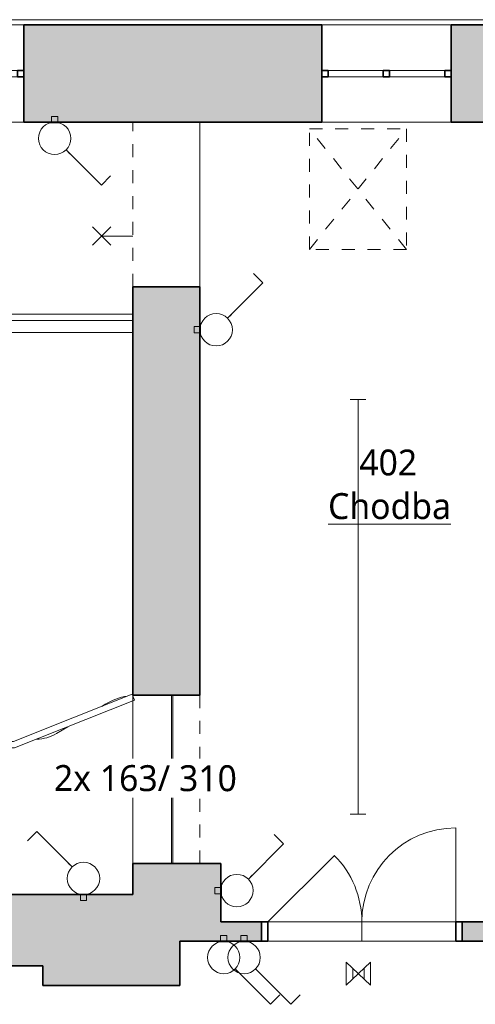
# Model space of a CAD drawing. Header units: metres. Extents: x -0.2 to 46.2, y -4.9 to 14.9.
# Tile 7 of 13: x 16.3 to 19.8, y 7.2 to 14.8. Entities that reach past the tile are written whole.
import ezdxf

# ---------------------------------------------------------------- set-up
doc = ezdxf.new("R2010")
doc.units = ezdxf.units.M
doc.linetypes.add('AV - Cerch_ 1 tecka 4mm', pattern=[0.006, 0.004, -0.001, 0, -0.001])
doc.linetypes.add('AV - Cerch_ 2 tecky 4mm', pattern=[0.008, 0.004, -0.0015, 0, -0.001, 0, -0.0015])
for name, color, linetype, lineweight, true_color in [('AV-KOTY', 5, 'Continuous', 13, 0x0000ff), ('AV-MISTNOSTI', 5, 'Continuous', 5, 0x0000ff), ('AV-TEXTY', 5, 'Continuous', 13, 0x0000ff)]:
    doc.layers.add(name, color=color, linetype=linetype, lineweight=lineweight, true_color=true_color)
doc.layers.add('AV-SRAFY', color=7, linetype='Continuous', lineweight=35)
doc.layers.add('AV-STAVBA', color=7, linetype='Continuous', lineweight=18)
doc.styles.add('Trebuchet MS', font='trebuc.ttf', dxfattribs={"height": 0.2})
doc.styles.add('Trebuchet MS_B', font='trebuc.ttf', dxfattribs={"height": 0.2})

# ---------------------------------------------------------------- blocks, each defined once
blk = doc.blocks.new('GM_Otvor_obdélníkový - 1300x2300-1008441-4NP')
at = {"layer": 'AV-STAVBA', "color": 254, "linetype": 'AV - Cerch_ 1 tecka 4mm', "lineweight": 13, "true_color": 0xcccccc}
for p, q in [((-0.65, 0.26), (0.65, 0.26)), ((-0.65, -0.26), (0.65, -0.26)), ((-0.65, -0.26), (0.65, -0.26))]:
    blk.add_line(p, q, dxfattribs=at)
blk = doc.blocks.new('GM_Otvor_obdélníkový - 1300x2250-1010008-4NP')
at = {"layer": 'AV-STAVBA', "color": 254, "linetype": 'AV - Cerch_ 1 tecka 4mm', "lineweight": 13, "true_color": 0xcccccc}
for p, q in [((-0.635, 0.26), (0.635, 0.26)), ((-0.635, -0.26), (0.635, -0.26)), ((-0.635, -0.26), (0.635, -0.26))]:
    blk.add_line(p, q, dxfattribs=at)
blk = doc.blocks.new('DO_2-L_Obl__členěné_22 - 1450x2050-1010445-4NP')
at = {"layer": 'AV-STAVBA', "color": 254, "true_color": 0xcccccc}
for p, q in [((0.725, 0.67), (0.725, -0.055)), ((-0.725, -0.055), (-0.2123, 0.4577)), ((-0.725, -0.055), (0.725, -0.055)), ((-0.725, -0.205), (-0.725, -0.055)), ((0, -0.055), (0, -0.205)), ((0.725, -0.205), (0.725, -0.055)), ((-0.775, -0.205), (-0.725, -0.205)), ((-0.725, -0.205), (0.725, -0.205)), ((0.725, -0.205), (0.775, -0.205))]:
    blk.add_line(p, q, dxfattribs=at)
at = {"layer": 'AV-STAVBA', "color": 254, "lineweight": 35, "true_color": 0xcccccc}
for p, q in [((-0.725, -0.055), (-0.775, -0.055)), ((-0.775, -0.055), (-0.775, -0.205)), ((-0.725, -0.205), (-0.725, -0.055)), ((0.775, -0.055), (0.725, -0.055)), ((0.725, -0.055), (0.725, -0.205)), ((0.775, -0.205), (0.775, -0.055)), ((-0.775, -0.205), (-0.725, -0.205)), ((0.725, -0.205), (0.775, -0.205))]:
    blk.add_line(p, q, dxfattribs=at)
at = {"layer": 'AV-STAVBA', "color": 254, "linetype": 'AV - Cerch_ 1 tecka 4mm', "true_color": 0xcccccc}
for p, q in [((-0.725, -0.055), (0.725, -0.055)), ((-0.775, -0.205), (0.775, -0.205)), ((-0.725, -0.205), (0.725, -0.205))]:
    blk.add_line(p, q, dxfattribs=at)
at = {"layer": 'AV-STAVBA', "color": 254, "true_color": 0xcccccc}
for centre, start, end in [((0.725, -0.055), 90, 180), ((-0.725, -0.055), 360, 45)]:
    blk.add_arc(centre, 0.725, start, end, dxfattribs=at)
blk = doc.blocks.new('WI_2 - 1000x450-1316788-4NP')
at = {"layer": 'AV-STAVBA', "color": 254, "linetype": 'AV - Cerch_ 1 tecka 4mm', "lineweight": 13, "true_color": 0xcccccc}
for p, q in [((1.63, 0.375), (0.63, 0.375)), ((1.63, -0.375), (0.63, -0.375))]:
    blk.add_line(p, q, dxfattribs=at)
at = {"layer": 'AV-STAVBA', "color": 254, "lineweight": 35, "true_color": 0xcccccc}
for p, q in [((0.68, 0.025), (0.63, 0.025)), ((0.63, 0.025), (0.63, -0.025)), ((0.68, -0.025), (0.68, 0.025)), ((1.155, 0.025), (1.105, 0.025)), ((1.105, 0.025), (1.105, -0.025)), ((1.155, -0.025), (1.155, 0.025)), ((1.63, 0.025), (1.58, 0.025)), ((1.58, 0.025), (1.58, -0.025)), ((1.63, -0.025), (1.63, 0.025)), ((0.63, -0.025), (0.68, -0.025)), ((1.105, -0.025), (1.155, -0.025)), ((1.58, -0.025), (1.63, -0.025))]:
    blk.add_line(p, q, dxfattribs=at)
at = {"layer": 'AV-STAVBA', "color": 254, "true_color": 0xcccccc}
for p, q in [((0.63, -0.025), (0.63, 0.025)), ((0.63, 0.025), (1.63, 0.025)), ((0.68, 0.025), (1.105, 0.025)), ((0.68, -0.025), (0.68, 0.025)), ((1.155, 0.025), (1.58, 0.025)), ((1.58, -0.025), (1.58, 0.025)), ((1.63, -0.025), (1.63, 0.025)), ((0.63, -0.025), (1.63, -0.025)), ((1.105, -0.025), (0.68, -0.025)), ((1.58, -0.025), (1.155, -0.025))]:
    blk.add_line(p, q, dxfattribs=at)
blk = doc.blocks.new('Railing - Railing-1398164-4NP')
at = {"layer": 'AV-STAVBA', "color": 254, "true_color": 0xcccccc}
for p, q in [((16.2429, 9.2209), (17.1611, 9.5843)), ((17.1611, 9.5843), (17.1795, 9.5378)), ((16.2524, 9.1709), (17.1795, 9.5378)), ((12.5294, 9.2209), (16.2429, 9.2209)), ((12.5294, 9.1709), (16.2524, 9.1709))]:
    blk.add_line(p, q, dxfattribs=at)
blk = doc.blocks.new('Railing - Railing-1398326-4NP')
at = {"layer": 'AV-STAVBA', "color": 254, "true_color": 0xcccccc}
for p, q in [((17.1648, 12.5182), (15.2348, 12.5182)), ((15.2348, 12.4682), (15.2348, 12.5182)), ((15.2348, 12.4682), (17.1648, 12.4682)), ((15.0448, 12.3282), (15.0948, 12.3282)), ((15.0448, 12.3282), (15.0448, 12.2982)), ((15.0948, 12.2982), (15.0948, 12.3282))]:
    blk.add_line(p, q, dxfattribs=at)
for radius in [0.19, 0.14]:
    blk.add_arc((15.2348, 12.3282), radius, 90, 180, dxfattribs=at)
blk = doc.blocks.new('Řísma 2NP_ vnitroblok - Řísma 2NP_ vnitroblok-1646675-4NP')
at = {"layer": 'AV-STAVBA', "color": 254, "true_color": 0xcccccc}
blk.add_line((8.6949, 14.789), (25.1309, 14.789), dxfattribs=at)
blk = doc.blocks.new('D0089 - 1514 - OÚPSŘ_Benešova_rvt-1-4NP')
at = {"layer": 'AV-SRAFY', "lineweight": 5, "true_color": 0xcccccc}
h = blk.add_hatch(color=254, dxfattribs=at)
h.paths.add_polyline_path([(20.0748, 13.9982), (20.0748, 14.4982), (19.9248, 14.4982), (19.9248, 14.7482), (19.6248, 14.7482), (19.6248, 13.9982), (19.7803, 13.9982)])
h.paths.add_polyline_path([(18.6248, 13.9982), (18.6248, 14.7482), (16.3248, 14.7482), (16.3248, 13.9982)])
h.paths.add_polyline_path([(15.3248, 13.9982), (15.3248, 14.7482), (13.1048, 14.7482), (13.1048, 13.9982)])
h.paths.add_polyline_path([(12.1048, 13.9982), (12.1048, 14.7482), (10.2848, 14.7482), (10.2848, 13.9982), (11.731, 13.9982)])
h.paths.add_polyline_path([(9.2848, 13.9982), (9.2848, 14.7482), (7.0148, 14.7482), (7.0148, 13.9982), (8.7125, 13.9982)])
h.paths.add_polyline_path([(5.694, 13.9982), (6.0148, 13.9982), (6.0148, 14.7482), (4.3648, 14.7482), (4.3648, 13.9982)])
h.paths.add_polyline_path([(3.3648, 13.9982), (3.3648, 14.7482), (1.8448, 14.7482), (1.8448, 13.9982)])
h.paths.add_polyline_path([(0.8448, 13.9982), (0.8448, 14.7482), (0.3848, 14.7482), (0.3848, 13.9982)])
blk.add_hatch(color=254, dxfattribs=at).paths.add_polyline_path([(17.6848, 9.5782), (17.6848, 12.7282), (17.1648, 12.7282), (17.1648, 9.5782), (17.2649, 9.5782)])
at = {"layer": 'AV-SRAFY', "lineweight": 18, "true_color": 0xcccccc}
for points in [[(17.7679, 7.8282), (17.8448, 7.8282), (17.8448, 8.2782), (17.1648, 8.2782), (17.1648, 8.0382), (17.5298, 8.0382), (17.5298, 7.8282)], [(15.4735, 7.4882), (15.4735, 7.6632), (16.1235, 7.6632), (16.1235, 7.4882), (16.4698, 7.4882), (16.4698, 8.0382), (11.2848, 8.0382), (11.2848, 7.6182), (11.1098, 7.6182), (11.1098, 7.4882), (15.2609, 7.4882)], [(17.5298, 7.3382), (17.5298, 8.0382), (16.4698, 8.0382), (16.4698, 7.3382)]]:
    blk.add_hatch(color=254, dxfattribs=at).paths.add_polyline_path(points)
h = blk.add_hatch(color=254, dxfattribs=at)
h.paths.add_polyline_path([(38.7448, 7.6782), (39.1848, 7.6782), (39.1848, 7.8282), (35.5874, 7.8282), (35.5874, 7.6782), (38.6448, 7.6782)])
h.paths.add_polyline_path([(34.1848, 7.6782), (34.6874, 7.6782), (34.6874, 7.8282), (32.8848, 7.8282), (32.8848, 7.6782), (33.8665, 7.6782)])
h.paths.add_polyline_path([(31.9848, 7.6782), (31.9848, 7.8282), (27.1748, 7.8282), (27.1748, 7.6782), (31.8542, 7.6782)])
h.paths.add_polyline_path([(17.5298, 7.6782), (18.1598, 7.6782), (18.1598, 7.8282), (17.5298, 7.8282)])
h.paths.add_polyline_path([(19.7098, 7.6782), (23.4048, 7.6782), (23.4048, 7.8282), (19.7098, 7.8282)])
h.paths.add_polyline_path([(24.3048, 7.6782), (26.2748, 7.6782), (26.2748, 7.8282), (24.3048, 7.8282)])
at = {"layer": 'AV-KOTY', "color": 254, "true_color": 0xccccff}
for p, q in [((17.4748, 8.9282), (17.2948, 8.9764)), ((17.1648, 8.9282), (17.4648, 8.9282)), ((17.4748, 8.9282), (17.2948, 8.88))]:
    blk.add_line(p, q, dxfattribs=at)
blk.add_circle((17.1648, 8.9282), 0.075, dxfattribs=at)
at = {"layer": 'AV-STAVBA', "color": 254, "true_color": 0xcccccc}
for p, q in [((15.3248, 14.7482), (16.3248, 14.7482)), ((18.6248, 14.7482), (19.6248, 14.7482)), ((16.3248, 13.9982), (15.3248, 13.9982)), ((17.6848, 12.7282), (17.6848, 13.9982)), ((17.6848, 13.9982), (17.6848, 12.7282)), ((19.6248, 13.9982), (18.6248, 13.9982)), ((15.1043, 12.3759), (17.1648, 12.3759)), ((17.1648, 9.5782), (17.1648, 9.575)), ((17.4648, 9.5782), (17.4648, 8.2782)), ((17.4748, 9.5782), (17.4748, 8.2782)), ((17.4748, 9.5782), (17.4748, 8.2782)), ((16.9518, 9.5068), (16.9258, 9.4911)), ((17.1648, 9.532), (17.1648, 8.2782)), ((16.6636, 9.3336), (16.5761, 9.2811)), ((18.2098, 7.8282), (19.6598, 7.8282)), ((19.6598, 7.6782), (18.2098, 7.6782))]:
    blk.add_line(p, q, dxfattribs=at)
at = {"layer": 'AV-STAVBA', "color": 254, "lineweight": 35, "true_color": 0xcccccc}
for p, q in [((16.3248, 14.3982), (16.3248, 14.7482)), ((16.3248, 14.7482), (18.6248, 14.7482)), ((18.6248, 14.3982), (18.6248, 14.7482)), ((19.6248, 14.3982), (19.6248, 14.7482)), ((19.6248, 14.7482), (19.9248, 14.7482)), ((16.3248, 13.9982), (16.3248, 14.3482)), ((18.6248, 13.9982), (18.6248, 14.3482)), ((19.6248, 13.9982), (19.6248, 14.3482)), ((16.3248, 13.9982), (18.6248, 13.9982)), ((20.0748, 13.9982), (19.6248, 13.9982)), ((17.1648, 12.7282), (17.1648, 9.5782)), ((17.1648, 12.7282), (17.6848, 12.7282)), ((17.6848, 9.5782), (17.6848, 12.7282)), ((17.1648, 9.5782), (17.6848, 9.5782)), ((17.1648, 8.2782), (17.1648, 8.0382)), ((17.8448, 8.2782), (17.1648, 8.2782)), ((17.8448, 7.8282), (17.8448, 8.2782)), ((16.4698, 8.0382), (11.2848, 8.0382)), ((17.1648, 8.0382), (16.4698, 8.0382)), ((18.1598, 7.8282), (17.8448, 7.8282)), ((18.1598, 7.6782), (18.1598, 7.8282)), ((20.0748, 7.8282), (19.7098, 7.8282)), ((19.7098, 7.8282), (19.7098, 7.6782)), ((17.5298, 7.3382), (17.5298, 7.6782)), ((17.5298, 7.6782), (18.1598, 7.6782)), ((19.7098, 7.6782), (23.4048, 7.6782)), ((16.1235, 7.4882), (16.4698, 7.4882)), ((16.4698, 7.4882), (16.4698, 7.3382)), ((16.4698, 7.3382), (17.5298, 7.3382))]:
    blk.add_line(p, q, dxfattribs=at)
at = {"layer": 'AV-STAVBA', "color": 254, "linetype": 'AV - Cerch_ 1 tecka 4mm', "lineweight": 13, "true_color": 0xcccccc}
for p, q in [((18.5298, 13.9462), (19.2798, 13.9462)), ((18.5298, 13.0162), (18.5298, 13.9462)), ((19.2798, 13.0162), (18.5298, 13.9462)), ((18.5298, 13.0162), (19.2798, 13.9462)), ((19.2798, 13.9462), (19.2798, 13.0162)), ((19.2798, 13.0162), (18.5298, 13.0162))]:
    blk.add_line(p, q, dxfattribs=at)
at = {"layer": 'AV-STAVBA', "color": 254, "linetype": 'AV - Cerch_ 2 tecky 4mm', "true_color": 0xcccccc}
for p, q in [((17.1648, 9.5782), (17.1648, 9.575)), ((17.1648, 9.532), (17.1648, 8.2782))]:
    blk.add_line(p, q, dxfattribs=at)
at = {"layer": 'AV-STAVBA', "color": 254, "true_color": 0xcccccc}
for centre, radius, start, end in [((17.2093, 9.0782), 0.5, 99.92732, 121), ((16.4216, 9.5382), 0.3, 270.2215, 301)]:
    blk.add_arc(centre, radius, start, end, dxfattribs=at)
at = {"layer": 'AV-STAVBA', "color": 254, "lineweight": 18, "true_color": 0xcccccc}
for name, p in [('Řísma 2NP_ vnitroblok - Řísma 2NP_ vnitroblok-1646675-4NP', (0, 0)), ('WI_2 - 1000x450-1316788-4NP', (14.6948, 14.3732)), ('WI_2 - 1000x450-1316788-4NP', (17.9948, 14.3732)), ('Railing - Railing-1398326-4NP', (0, 0)), ('Railing - Railing-1398164-4NP', (0, 0)), ('DO_2-L_Obl__členěné_22 - 1450x2050-1010445-4NP', (18.9348, 7.8832))]:
    blk.add_blockref(name, p, dxfattribs=at)
at = {"layer": 'AV-STAVBA', "color": 254, "lineweight": 18, "true_color": 0xcccccc, "rotation": 89.99999999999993}
for name, p in [('GM_Otvor_obdélníkový - 1300x2250-1010008-4NP', (17.4248, 13.3632)), ('GM_Otvor_obdélníkový - 1300x2300-1008441-4NP', (17.4248, 8.9282))]:
    blk.add_blockref(name, p, dxfattribs=at)
at = {"layer": 'AV-KOTY', "color": 254, "lineweight": 5, "true_color": 0xccccff, "insert": (16.5565, 9.0382), "char_height": 0.2, "width": 1.859915, "attachment_point": 1, "rotation": 359.9257, "style": 'Trebuchet MS', "bg_fill": 3, "box_fill_scale": 1.25, "bg_fill_color": 256, "bg_fill_true_color": 13158600, "bg_fill_transparency": 0}
blk.add_mtext('2x 163/ 310', dxfattribs=at)
blk = doc.blocks.new('EF_Vypínač - Jednoklapka-835338-4NP')
at = {"layer": 'AV-STAVBA'}
for p, q in [((3.046, 5.5982), (3.046, 5.6432)), ((3.046, 5.6432), (3.094, 5.6432)), ((3.094, 5.6432), (3.094, 5.5982)), ((3.03, 5.5932), (3.03, 5.5982)), ((3.03, 5.5982), (3.11, 5.5982)), ((3.11, 5.5932), (3.03, 5.5932)), ((3.04, 5.5932), (3.1, 5.5932)), ((3.1, 5.5932), (3.04, 5.5932)), ((3.11, 5.5982), (3.11, 5.5932))]:
    blk.add_line(p, q, dxfattribs=at)
blk = doc.blocks.new('LF_polokoule_face - LF_polokoule_face-899879-4NP')
at = {"layer": 'AV-STAVBA', "color": 5, "true_color": 0x0000ff}
for p, q in [((14.348, 8.2073), (14.2065, 8.3487)), ((14.2065, 8.2073), (14.348, 8.3487)), ((14.2772, 8.0382), (14.2772, 8.278))]:
    blk.add_line(p, q, dxfattribs=at)
blk = doc.blocks.new('LF_Svítidlo nouzové nástěnné - Svítidlo nástěnné_nouzové-902812-4NP')
at = {"layer": 'AV-STAVBA', "color": 5, "true_color": 0x0000ff}
for p, q in [((14.3716, 8.1998), (14.1829, 8.3766)), ((14.1829, 8.1998), (14.3716, 8.3766)), ((14.1829, 8.1998), (14.1829, 8.3766)), ((14.3716, 8.1998), (14.3716, 8.3766)), ((14.2341, 8.2478), (14.2341, 8.3286)), ((14.3204, 8.2478), (14.3204, 8.3286))]:
    blk.add_line(p, q, dxfattribs=at)
blk = doc.blocks.new('LF_Lineární světlo_face - 3200x120-928775-4NP')
at = {"layer": 'AV-STAVBA', "color": 5, "true_color": 0x0000ff}
for p, q in [((-1.6, 0.06), (-1.6, -0.06)), ((-1.6, 0), (1.6, 0)), ((1.6, 0.06), (1.6, -0.06))]:
    blk.add_line(p, q, dxfattribs=at)

msp = doc.modelspace()

# ---------------------------------------------------------------- block references
at = {"lineweight": 5}
msp.add_blockref('D0089 - 1514 - OÚPSŘ_Benešova_rvt-1-4NP', (0, 0), dxfattribs=at)

# ---------------------------------------------------------------- next in the draw order: linework, layer by layer
at = {"layer": 'AV-TEXTY', "lineweight": 5}
for p, q in [((16.65, 13.7848), (16.6797, 13.7551)), ((16.65, 13.7848), (16.9227, 13.5122)), ((16.9227, 13.5122), (16.9946, 13.5841)), ((18.1708, 12.7577), (18.0989, 12.8297)), ((17.8982, 12.4851), (18.1708, 12.7577)), ((17.8982, 12.4851), (17.9279, 12.5148)), ((16.424, 8.5242), (16.352, 8.4523)), ((16.6966, 8.2516), (16.424, 8.5242)), ((18.3308, 8.4307), (18.2589, 8.5026)), ((18.0582, 8.1581), (18.3308, 8.4307)), ((16.6966, 8.2516), (16.6669, 8.2813)), ((18.0582, 8.1581), (18.0879, 8.1878)), ((17.9567, 7.4648), (17.9864, 7.4351)), ((17.9567, 7.4648), (18.2293, 7.1922)), ((18.1138, 7.4648), (18.1435, 7.4351)), ((18.1138, 7.4648), (18.3865, 7.1922)), ((18.2293, 7.1922), (18.3013, 7.2641)), ((18.3865, 7.1922), (18.4584, 7.2641))]:
    msp.add_line(p, q, dxfattribs=at)
for centre in [(16.5617, 13.8732), (17.8098, 12.3967), (16.785, 8.1632), (17.9698, 8.0697), (17.8683, 7.5532), (18.0254, 7.5532)]:
    msp.add_circle(centre, 0.125, dxfattribs=at)

# ---------------------------------------------------------------- next in the draw order: block references
at = {"layer": 'AV-STAVBA'}
for p in [(13.4917, 8.4), (14.7983, 2.08), (14.9555, 2.08)]:
    msp.add_blockref('EF_Vypínač - Jednoklapka-835338-4NP', p, dxfattribs=at)
at = {"layer": 'AV-STAVBA', "color": 5, "true_color": 0x0000ff}
for name, p, rotation in [('LF_polokoule_face - LF_polokoule_face-899879-4NP', (25.203, -1.1582), 90.0000000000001), ('LF_Svítidlo nouzové nástěnné - Svítidlo nástěnné_nouzové-902812-4NP', (33.1859, 15.7164), 180)]:
    msp.add_blockref(name, p, dxfattribs=dict(at, rotation=rotation))
at = {"layer": 'AV-STAVBA'}
for p, rotation in [((23.283, 9.3267), 90.0000000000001), ((23.443, 4.9997), 90.0000000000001), ((19.855, 13.6364), 180)]:
    msp.add_blockref('EF_Vypínač - Jednoklapka-835338-4NP', p, dxfattribs=dict(at, rotation=rotation))
at = {"layer": 'AV-STAVBA', "color": 5, "true_color": 0x0000ff, "extrusion": (0, 0, -1), "rotation": 269.9999999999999}
msp.add_blockref('LF_Lineární světlo_face - 3200x120-928775-4NP', (-18.9058, 10.259), dxfattribs=at)

# ---------------------------------------------------------------- next in the draw order: texts
at = {"layer": 'AV-MISTNOSTI', "char_height": 0.2, "attachment_point": 1, "style": 'Trebuchet MS_B'}
for s, insert, width in [('402', (18.9153, 11.4725), 0.601266), ('\\LChodba', (18.6738, 11.1362), 1.186497)]:
    msp.add_mtext(s, dxfattribs=dict(at, insert=insert, width=width))

doc.saveas('drawing.dxf')
